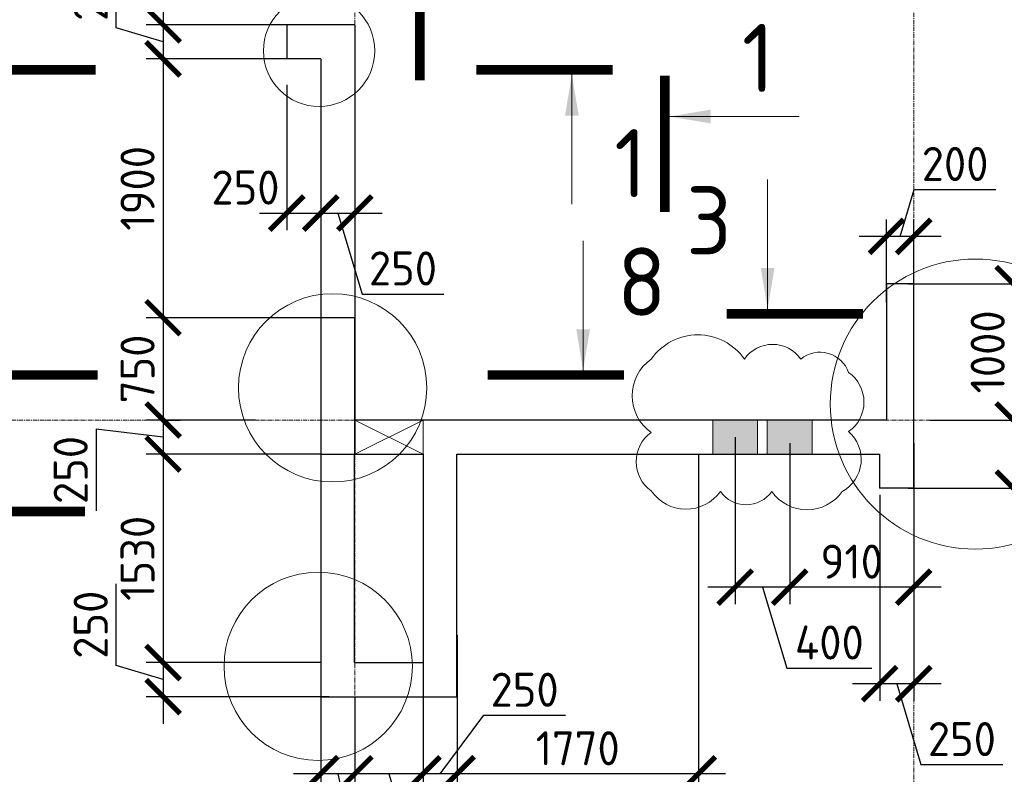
# Model space of a CAD drawing. Header units: millimetres. Extents: x 349531 to 1063351, y -131924 to 96186.
# Tile 14 of 230: x 439652 to 446875, y -43892 to -38355. Entities that reach past the tile are written whole.
import ezdxf

# ---------------------------------------------------------------- set-up
doc = ezdxf.new("R2010")
doc.units = ezdxf.units.MM
doc.linetypes.add('______5', pattern=[1100, 800, -100, 100, -100])
doc.linetypes.add('осевая', pattern=[50.8, 31.75, -6.35, 6.35, -6.35])
for name, color, linetype, lineweight in [('Конструкции 0.5', 5, 'Continuous', 50), ('Надписи', 200, 'Continuous', 18), ('Оси', 40, '______5', 18), ('размер', 1, 'Continuous', 25), ('РАЗМЕРЫ', 1, 'Continuous', 9), ('СТЕНЫ', 3, 'Continuous', 30), ('Узлы', 7, 'Continuous', 0)]:
    doc.layers.add(name, color=color, linetype=linetype, lineweight=lineweight)
doc.layers.add('ФВ-2', color=7, linetype='Continuous')
doc.styles.add('GOST-2.304_Type-B', font='GOST_Common.ttf')
doc.dimstyles.new('СПДС', dxfattribs={"dimscale": 100, "dimtxt": 2.5, "dimasz": 2.5, "dimexe": 1.25, "dimexo": 0, "dimtad": 1, "dimdec": 0, "dimtxsty": 'GOST-2.304_Type-B', "dimblk": 'ARCHTICK', "dimcen": 2.5, "dimdle": 2, "dimadec": 0, "dimazin": 2, "dimtfac": 0.75, "dimtdec": 0, "dimtmove": 1, "dimatfit": 3, "dimfxl": 1, "dimtolj": 1, "dimarcsym": 1})

# ---------------------------------------------------------------- blocks, each defined once
blk = doc.blocks.new('оси2')
at = {"layer": 'Оси', "color": 16, "linetype": 'осевая', "lineweight": 0, "transparency": 33554687}
for p, q in [((983645.5, 5465.4), (983645.8, -20755.1)), ((987745.5, 5465.4), (987745.5, -20739.3)), ((979200, -14692.9), (1032582.1, -14692.9))]:
    blk.add_line(p, q, dxfattribs=at)
blk = doc.blocks.new('_ArchTick')
at = {"color": 0, "linetype": 'ByBlock', "const_width": 0.15}
blk.add_lwpolyline([(-0.5, -0.5), (0.5, 0.5)], dxfattribs=at)
blk = doc.blocks.new('*D952')
at = {"layer": 'DEFPOINTS', "color": 0, "transparency": 16777216}
for p in [(446172.5, -40292, -200), (446328, -41292, -560), (446941, -41292)]:
    blk.add_point(p, dxfattribs=at)
at = {"layer": 'РАЗМЕРЫ', "color": 0, "lineweight": -2, "transparency": 16777216}
for p, q in [((446941, -40092), (446941, -41492)), ((446172.5, -40292), (447066, -40292)), ((446328, -41292), (447066, -41292))]:
    blk.add_line(p, q, dxfattribs=at)
at = {"layer": 'РАЗМЕРЫ', "color": 0, "lineweight": -2, "transparency": 16777216, "xscale": 250, "yscale": 250, "zscale": 250}
for p, rotation in [((446941, -40292), 90), ((446941, -41292), 270)]:
    blk.add_blockref('_ArchTick', p, dxfattribs=dict(at, rotation=rotation))
at = {"layer": 'РАЗМЕРЫ', "color": 0, "transparency": 16777216, "insert": (446753.5, -40792), "char_height": 250, "attachment_point": 5, "rotation": 90, "style": 'GOST-2.304_Type-B'}
blk.add_mtext('\\A1;1000', dxfattribs=at)
blk = doc.blocks.new('*D953')
at = {"layer": 'DEFPOINTS', "color": 0, "transparency": 16777216}
for p in [(446328, -41292, -560), (446169, -41792, -200), (446941, -41792)]:
    blk.add_point(p, dxfattribs=at)
at = {"layer": 'РАЗМЕРЫ', "color": 0, "lineweight": -2, "transparency": 16777216}
for p, q in [((447534.8, -41363.8), (447534.8, -40763.8)), ((446941, -41092), (446941, -41992)), ((446328, -41292), (447066, -41292)), ((446941, -41542), (447534.8, -41363.8)), ((446169, -41792), (447066, -41792))]:
    blk.add_line(p, q, dxfattribs=at)
at = {"layer": 'РАЗМЕРЫ', "color": 0, "lineweight": -2, "transparency": 16777216, "xscale": 250, "yscale": 250, "zscale": 250}
for p, rotation in [((446941, -41292), 90), ((446941, -41792), 270)]:
    blk.add_blockref('_ArchTick', p, dxfattribs=dict(at, rotation=rotation))
at = {"layer": 'РАЗМЕРЫ', "color": 0, "transparency": 16777216, "insert": (447347.3, -41063.8), "char_height": 250, "attachment_point": 5, "rotation": 90, "style": 'GOST-2.304_Type-B'}
blk.add_mtext('\\A1;500', dxfattribs=at)
blk = doc.blocks.new('*D954')
at = {"layer": 'DEFPOINTS', "color": 0, "transparency": 16777216}
for p in [(441381.5, -41292, -560), (440704.3, -41542), (441860.8, -41542)]:
    blk.add_point(p, dxfattribs=at)
at = {"layer": 'РАЗМЕРЫ', "color": 0, "lineweight": -2, "transparency": 16777216}
for p, q in [((440704.3, -41092), (440704.3, -41742)), ((441381.5, -41292), (440579.3, -41292)), ((440704.3, -41417), (440213.8, -41358.6)), ((440213.8, -41358.6), (440213.8, -41958.6)), ((441860.8, -41542), (440579.3, -41542))]:
    blk.add_line(p, q, dxfattribs=at)
at = {"layer": 'РАЗМЕРЫ', "color": 0, "lineweight": -2, "transparency": 16777216, "xscale": 250, "yscale": 250, "zscale": 250}
for p, rotation in [((440704.3, -41292), 90), ((440704.3, -41542), 270)]:
    blk.add_blockref('_ArchTick', p, dxfattribs=dict(at, rotation=rotation))
at = {"layer": 'РАЗМЕРЫ', "color": 0, "transparency": 16777216, "insert": (440026.3, -41658.6), "char_height": 250, "attachment_point": 5, "rotation": 90, "style": 'GOST-2.304_Type-B'}
blk.add_mtext('\\A1;250', dxfattribs=at)
blk = doc.blocks.new('*D955')
at = {"layer": 'DEFPOINTS', "color": 0, "transparency": 16777216}
for p in [(441611, -38832.1), (441861, -38987.1), (441861, -39773.6)]:
    blk.add_point(p, dxfattribs=at)
at = {"layer": 'РАЗМЕРЫ', "color": 0, "lineweight": -2, "transparency": 16777216}
for p, q in [((441611, -38832.1), (441611, -39898.6)), ((441861, -38987.1), (441861, -39898.6)), ((441411, -39773.6), (442061, -39773.6))]:
    blk.add_line(p, q, dxfattribs=at)
at = {"layer": 'РАЗМЕРЫ', "color": 0, "lineweight": -2, "transparency": 16777216, "xscale": 250, "yscale": 250, "zscale": 250, "rotation": 180}
blk.add_blockref('_ArchTick', (441611, -39773.6), dxfattribs=at)
at = {"layer": 'РАЗМЕРЫ', "color": 0, "lineweight": -2, "transparency": 16777216, "xscale": 250, "yscale": 250, "zscale": 250}
blk.add_blockref('_ArchTick', (441861, -39773.6), dxfattribs=at)
at = {"layer": 'РАЗМЕРЫ', "color": 0, "transparency": 16777216, "insert": (441308.4, -39586.1), "char_height": 250, "attachment_point": 5, "style": 'GOST-2.304_Type-B'}
blk.add_mtext('\\A1;250', dxfattribs=at)
blk = doc.blocks.new('*D1044')
at = {"layer": 'DEFPOINTS', "color": 0, "transparency": 16777216}
for p in [(441611.3, -38392), (440704.7, -38642), (441659.3, -38642)]:
    blk.add_point(p, dxfattribs=at)
at = {"layer": 'размер', "color": 0, "lineweight": -2, "transparency": 16777216}
for p, q in [((440360.9, -38413.8), (440360.9, -37813.8)), ((440704.7, -38192), (440704.7, -38842)), ((440704.7, -38517), (440360.9, -38413.8)), ((441611.3, -38392), (440579.7, -38392)), ((441659.3, -38642), (440579.7, -38642))]:
    blk.add_line(p, q, dxfattribs=at)
at = {"layer": 'размер', "color": 0, "lineweight": -2, "transparency": 16777216, "xscale": 250, "yscale": 250, "zscale": 250}
for p, rotation in [((440704.7, -38392), 90), ((440704.7, -38642), 270)]:
    blk.add_blockref('_ArchTick', p, dxfattribs=dict(at, rotation=rotation))
at = {"layer": 'размер', "color": 0, "transparency": 16777216, "insert": (440173.4, -38113.8), "char_height": 250, "attachment_point": 5, "rotation": 90, "style": 'GOST-2.304_Type-B'}
blk.add_mtext('\\A1;250', dxfattribs=at)
blk = doc.blocks.new('*D1045')
at = {"layer": 'DEFPOINTS', "color": 0, "transparency": 16777216}
for p in [(441610.8, -38642, 160), (440704.3, -40542), (441903.1, -40542, 160)]:
    blk.add_point(p, dxfattribs=at)
at = {"layer": 'размер', "color": 0, "lineweight": -2, "transparency": 16777216}
for p, q in [((440704.3, -38442), (440704.3, -40742)), ((441610.8, -38642), (440579.3, -38642)), ((441903.1, -40542), (440579.3, -40542))]:
    blk.add_line(p, q, dxfattribs=at)
at = {"layer": 'размер', "color": 0, "lineweight": -2, "transparency": 16777216, "xscale": 250, "yscale": 250, "zscale": 250}
for p, rotation in [((440704.3, -38642), 90), ((440704.3, -40542), 270)]:
    blk.add_blockref('_ArchTick', p, dxfattribs=dict(at, rotation=rotation))
at = {"layer": 'размер', "color": 0, "transparency": 16777216, "insert": (440516.8, -39592), "char_height": 250, "attachment_point": 5, "rotation": 90, "style": 'GOST-2.304_Type-B'}
blk.add_mtext('\\A1;1900', dxfattribs=at)
blk = doc.blocks.new('*D1226')
at = {"layer": 'DEFPOINTS', "color": 0, "transparency": 16777216}
for p in [(445961, -41842), (446210.9, -41977.6, -200), (445961, -43226.8)]:
    blk.add_point(p, dxfattribs=at)
at = {"layer": 'размер', "color": 0, "lineweight": -2, "transparency": 16777216}
for p, q in [((445961, -41842), (445961, -43351.8)), ((446210.9, -41977.6), (446210.9, -43351.8)), ((446410.9, -43226.8), (445761, -43226.8)), ((446085.9, -43226.8), (446264.1, -43820.6)), ((446264.1, -43820.6), (446864.1, -43820.6))]:
    blk.add_line(p, q, dxfattribs=at)
at = {"layer": 'размер', "color": 0, "lineweight": -2, "transparency": 16777216, "xscale": 250, "yscale": 250, "zscale": 250, "rotation": 180}
blk.add_blockref('_ArchTick', (445961, -43226.8), dxfattribs=at)
at = {"layer": 'размер', "color": 0, "lineweight": -2, "transparency": 16777216, "xscale": 250, "yscale": 250, "zscale": 250}
blk.add_blockref('_ArchTick', (446210.9, -43226.8), dxfattribs=at)
at = {"layer": 'размер', "color": 0, "transparency": 16777216, "insert": (446564.1, -43633.1), "char_height": 250, "attachment_point": 5, "style": 'GOST-2.304_Type-B'}
blk.add_mtext('\\A1;250', dxfattribs=at)
blk = doc.blocks.new('*D1048')
at = {"layer": 'DEFPOINTS', "color": 0, "transparency": 16777216}
for p in [(446011, -39944.5), (446011, -40429), (446211, -40429)]:
    blk.add_point(p, dxfattribs=at)
at = {"layer": 'размер', "color": 0, "lineweight": -2, "transparency": 16777216}
for p, q in [((446111, -39944.5), (446214.1, -39600.7)), ((446214.1, -39600.7), (446814.1, -39600.7)), ((446011, -40429), (446011, -39819.5)), ((446211, -40429), (446211, -39819.5)), ((446411, -39944.5), (445811, -39944.5))]:
    blk.add_line(p, q, dxfattribs=at)
at = {"layer": 'размер', "color": 0, "lineweight": -2, "transparency": 16777216, "xscale": 250, "yscale": 250, "zscale": 250, "rotation": 180}
blk.add_blockref('_ArchTick', (446011, -39944.5), dxfattribs=at)
at = {"layer": 'размер', "color": 0, "lineweight": -2, "transparency": 16777216, "xscale": 250, "yscale": 250, "zscale": 250}
blk.add_blockref('_ArchTick', (446211, -39944.5), dxfattribs=at)
at = {"layer": 'размер', "color": 0, "transparency": 16777216, "insert": (446514.1, -39413.2), "char_height": 250, "attachment_point": 5, "style": 'GOST-2.304_Type-B'}
blk.add_mtext('\\A1;200', dxfattribs=at)
blk = doc.blocks.new('стены техподполья')
at = {"layer": 'СТЕНЫ', "linetype": 'Continuous', "transparency": 33554687}
for p, q in [((456935.8, -14143.6), (456435.8, -14143.6)), ((456435.8, -14143.6), (456435.8, -14143.6)), ((456435.8, -14143.6), (456435.8, -14393.6)), ((456935.8, -14143.6), (456935.8, -17043.6)), ((456935.8, -14143.6), (456935.8, -14143.6)), ((456685.8, -14393.6), (456435.8, -14393.6)), ((456435.8, -14393.6), (456435.8, -14393.6)), ((456685.8, -14393.6), (456685.8, -17293.6)), ((456685.8, -14393.6), (456685.8, -14393.6)), ((461035.8, -16043.6), (460835.8, -16043.6)), ((460835.8, -16043.6), (460835.8, -17043.6)), ((460835.8, -16043.6), (460835.8, -16043.6)), ((461035.8, -17543.6), (461035.8, -16043.6)), ((461035.8, -16043.6), (461035.8, -16043.6)), ((460835.8, -17043.6), (456935.8, -17043.6)), ((456935.8, -17043.6), (456935.8, -17043.6)), ((460835.8, -17043.6), (460835.8, -17043.6)), ((456685.8, -17293.6), (456685.8, -17293.6)), ((456933.7, -17293.6), (457436.2, -17293.6)), ((457684, -17293.6), (460785.8, -17293.6)), ((460785.8, -17293.6), (460785.8, -17543.6)), ((460785.8, -17293.6), (460785.8, -17293.6)), ((461035.8, -17543.6), (460785.8, -17543.6)), ((460785.8, -17543.6), (460785.8, -17543.6)), ((461035.8, -17543.6), (461035.8, -17543.6))]:
    blk.add_line(p, q, dxfattribs=at)
for points in [[(456685.8, -17293.6), (456685.8, -19073.6), (456933.7, -19073.6)], [(456933.7, -18823.6), (456933.7, -17293.6)], [(456933.7, -18823.6), (457436.2, -18823.6)], [(456933.7, -19073.6), (457436.2, -19073.6)]]:
    blk.add_lwpolyline(points, dxfattribs=at)
at = {"layer": 'СТЕНЫ', "linetype": 'Continuous', "transparency": 33554687, "elevation": -160}
for points in [[(457436.2, -17293.6), (457436.2, -18823.6)], [(457436.2, -19073.6), (457684, -19073.6), (457684, -17293.6)]]:
    blk.add_lwpolyline(points, dxfattribs=at)
blk = doc.blocks.new('*D766')
at = {"layer": 'DEFPOINTS', "color": 0, "transparency": 16777216}
for p in [(441903.1, -40542, 160), (440704.3, -41292, 360), (440704.3, -41292)]:
    blk.add_point(p, dxfattribs=at)
at = {"layer": 'размер', "color": 0, "lineweight": -2, "transparency": 16777216}
for p, q in [((440704.3, -40342), (440704.3, -41492)), ((441903.1, -40542), (440579.3, -40542)), ((440704.3, -41292), (440829.3, -41292))]:
    blk.add_line(p, q, dxfattribs=at)
at = {"layer": 'размер', "color": 0, "lineweight": -2, "transparency": 16777216, "xscale": 250, "yscale": 250, "zscale": 250}
for p, rotation in [((440704.3, -40542), 90), ((440704.3, -41292), 270)]:
    blk.add_blockref('_ArchTick', p, dxfattribs=dict(at, rotation=rotation))
at = {"layer": 'размер', "color": 0, "transparency": 16777216, "insert": (440516.8, -40917), "char_height": 250, "attachment_point": 5, "rotation": 90, "style": 'GOST-2.304_Type-B'}
blk.add_mtext('\\A1;750', dxfattribs=at)
blk = doc.blocks.new('*D1208')
at = {"layer": 'DEFPOINTS', "color": 0, "transparency": 16777216}
for p in [(444630.8, -41542, 160), (442861, -42871.1), (442861, -43888.1)]:
    blk.add_point(p, dxfattribs=at)
at = {"layer": 'РАЗМЕРЫ', "color": 0, "lineweight": -2, "transparency": 16777216}
for p, q in [((444630.8, -41542), (444630.8, -44013.1)), ((442861, -42871.1), (442861, -44013.1)), ((444830.8, -43888.1), (442661, -43888.1))]:
    blk.add_line(p, q, dxfattribs=at)
at = {"layer": 'РАЗМЕРЫ', "color": 0, "lineweight": -2, "transparency": 16777216, "xscale": 250, "yscale": 250, "zscale": 250, "rotation": 180}
blk.add_blockref('_ArchTick', (442861, -43888.1), dxfattribs=at)
at = {"layer": 'РАЗМЕРЫ', "color": 0, "lineweight": -2, "transparency": 16777216, "xscale": 250, "yscale": 250, "zscale": 250}
blk.add_blockref('_ArchTick', (444630.8, -43888.1), dxfattribs=at)
at = {"layer": 'РАЗМЕРЫ', "color": 0, "transparency": 16777216, "insert": (443745.9, -43700.6), "char_height": 250, "attachment_point": 5, "style": 'GOST-2.304_Type-B'}
blk.add_mtext('\\A1;1770', dxfattribs=at)
blk = doc.blocks.new('*D1506')
at = {"layer": 'DEFPOINTS', "color": 0, "transparency": 16777216}
for p in [(441860.8, -41542, 360), (440704.3, -43072), (441860.8, -43072)]:
    blk.add_point(p, dxfattribs=at)
at = {"layer": 'РАЗМЕРЫ', "color": 0, "lineweight": -2, "transparency": 16777216}
for p, q in [((440704.3, -41342), (440704.3, -43272)), ((441860.8, -41542), (440579.3, -41542)), ((441860.8, -43072), (440579.3, -43072))]:
    blk.add_line(p, q, dxfattribs=at)
at = {"layer": 'РАЗМЕРЫ', "color": 0, "lineweight": -2, "transparency": 16777216, "xscale": 250, "yscale": 250, "zscale": 250}
for p, rotation in [((440704.3, -41542), 90), ((440704.3, -43072), 270)]:
    blk.add_blockref('_ArchTick', p, dxfattribs=dict(at, rotation=rotation))
at = {"layer": 'РАЗМЕРЫ', "color": 0, "transparency": 16777216, "insert": (440516.8, -42307), "char_height": 250, "attachment_point": 5, "rotation": 90, "style": 'GOST-2.304_Type-B'}
blk.add_mtext('\\A1;1530', dxfattribs=at)
blk = doc.blocks.new('*D1507')
at = {"layer": 'DEFPOINTS', "color": 0, "transparency": 16777216}
for p in [(442861, -42871.1), (442611.2, -43072), (442611.2, -43888.1)]:
    blk.add_point(p, dxfattribs=at)
at = {"layer": 'РАЗМЕРЫ', "color": 0, "lineweight": -2, "transparency": 16777216}
for p, q in [((442861, -42871.1), (442861, -44013.1)), ((442611.2, -43072), (442611.2, -44013.1)), ((442736.1, -43888.1), (443056.3, -43458.6)), ((443056.3, -43458.6), (443656.3, -43458.6)), ((443061, -43888.1), (442411.2, -43888.1))]:
    blk.add_line(p, q, dxfattribs=at)
at = {"layer": 'РАЗМЕРЫ', "color": 0, "lineweight": -2, "transparency": 16777216, "xscale": 250, "yscale": 250, "zscale": 250, "rotation": 180}
blk.add_blockref('_ArchTick', (442611.2, -43888.1), dxfattribs=at)
at = {"layer": 'РАЗМЕРЫ', "color": 0, "lineweight": -2, "transparency": 16777216, "xscale": 250, "yscale": 250, "zscale": 250}
blk.add_blockref('_ArchTick', (442861, -43888.1), dxfattribs=at)
at = {"layer": 'РАЗМЕРЫ', "color": 0, "transparency": 16777216, "insert": (443356.3, -43271.1), "char_height": 250, "attachment_point": 5, "style": 'GOST-2.304_Type-B'}
blk.add_mtext('\\A1;250', dxfattribs=at)
blk = doc.blocks.new('*D1508')
at = {"layer": 'DEFPOINTS', "color": 0, "transparency": 16777216}
for p in [(442111.2, -43324.4, -200), (442611.2, -43322), (442111.2, -43888.1)]:
    blk.add_point(p, dxfattribs=at)
at = {"layer": 'РАЗМЕРЫ', "color": 0, "lineweight": -2, "transparency": 16777216}
for p, q in [((442111.2, -43324.4), (442111.2, -44013.1)), ((442611.2, -43322), (442611.2, -44013.1)), ((442811.2, -43888.1), (441911.2, -43888.1)), ((442361.2, -43888.1), (442539.3, -44481.9)), ((442539.3, -44481.9), (443139.3, -44481.9))]:
    blk.add_line(p, q, dxfattribs=at)
at = {"layer": 'РАЗМЕРЫ', "color": 0, "lineweight": -2, "transparency": 16777216, "xscale": 250, "yscale": 250, "zscale": 250, "rotation": 180}
blk.add_blockref('_ArchTick', (442111.2, -43888.1), dxfattribs=at)
at = {"layer": 'РАЗМЕРЫ', "color": 0, "lineweight": -2, "transparency": 16777216, "xscale": 250, "yscale": 250, "zscale": 250}
blk.add_blockref('_ArchTick', (442611.2, -43888.1), dxfattribs=at)
at = {"layer": 'РАЗМЕРЫ', "color": 0, "transparency": 16777216, "insert": (442839.3, -44294.4), "char_height": 250, "attachment_point": 5, "style": 'GOST-2.304_Type-B'}
blk.add_mtext('\\A1;500', dxfattribs=at)
blk = doc.blocks.new('*D1509')
at = {"layer": 'DEFPOINTS', "color": 0, "transparency": 16777216}
for p in [(441860.8, -43135.1, 160), (442111.2, -43324.4, -200), (441860.8, -43888.1)]:
    blk.add_point(p, dxfattribs=at)
at = {"layer": 'РАЗМЕРЫ', "color": 0, "lineweight": -2, "transparency": 16777216}
for p, q in [((441860.8, -43135.1), (441860.8, -44013.1)), ((442111.2, -43324.4), (442111.2, -44013.1)), ((442311.2, -43888.1), (441660.8, -43888.1)), ((441986, -43888.1), (442238.6, -45013.2)), ((442238.6, -45013.2), (442838.6, -45013.2))]:
    blk.add_line(p, q, dxfattribs=at)
at = {"layer": 'РАЗМЕРЫ', "color": 0, "lineweight": -2, "transparency": 16777216, "xscale": 250, "yscale": 250, "zscale": 250, "rotation": 180}
blk.add_blockref('_ArchTick', (441860.8, -43888.1), dxfattribs=at)
at = {"layer": 'РАЗМЕРЫ', "color": 0, "lineweight": -2, "transparency": 16777216, "xscale": 250, "yscale": 250, "zscale": 250}
blk.add_blockref('_ArchTick', (442111.2, -43888.1), dxfattribs=at)
at = {"layer": 'РАЗМЕРЫ', "color": 0, "transparency": 16777216, "insert": (442538.6, -44825.7), "char_height": 250, "attachment_point": 5, "style": 'GOST-2.304_Type-B'}
blk.add_mtext('\\A1;250', dxfattribs=at)
blk = doc.blocks.new('*D1510')
at = {"layer": 'DEFPOINTS', "color": 0, "transparency": 16777216}
for p in [(441860.8, -43072), (440704.3, -43322), (441922.8, -43322, 160)]:
    blk.add_point(p, dxfattribs=at)
at = {"layer": 'РАЗМЕРЫ', "color": 0, "lineweight": -2, "transparency": 16777216}
for p, q in [((440360.6, -43093.9), (440360.6, -42493.9)), ((440704.3, -42872), (440704.3, -43522)), ((440704.3, -43197), (440360.6, -43093.9)), ((441860.8, -43072), (440579.3, -43072)), ((441922.8, -43322), (440579.3, -43322))]:
    blk.add_line(p, q, dxfattribs=at)
at = {"layer": 'РАЗМЕРЫ', "color": 0, "lineweight": -2, "transparency": 16777216, "xscale": 250, "yscale": 250, "zscale": 250}
for p, rotation in [((440704.3, -43072), 90), ((440704.3, -43322), 270)]:
    blk.add_blockref('_ArchTick', p, dxfattribs=dict(at, rotation=rotation))
at = {"layer": 'РАЗМЕРЫ', "color": 0, "transparency": 16777216, "insert": (440173.1, -42793.9), "char_height": 250, "attachment_point": 5, "rotation": 90, "style": 'GOST-2.304_Type-B'}
blk.add_mtext('\\A1;250', dxfattribs=at)
blk = doc.blocks.new('*D1521')
at = {"layer": 'DEFPOINTS', "color": 0, "transparency": 16777216}
for p in [(441860.8, -39471.2, 160), (442110.8, -39471.2, 160), (442110.8, -39773.6)]:
    blk.add_point(p, dxfattribs=at)
at = {"layer": 'РАЗМЕРЫ', "color": 0, "lineweight": -2, "transparency": 16777216}
for p, q in [((441860.8, -39471.2), (441860.8, -39898.6)), ((442110.8, -39471.2), (442110.8, -39898.6)), ((441660.8, -39773.6), (442310.8, -39773.6)), ((441985.8, -39773.6), (442163.9, -40367.4)), ((442163.9, -40367.4), (442763.9, -40367.4))]:
    blk.add_line(p, q, dxfattribs=at)
at = {"layer": 'РАЗМЕРЫ', "color": 0, "lineweight": -2, "transparency": 16777216, "xscale": 250, "yscale": 250, "zscale": 250, "rotation": 180}
blk.add_blockref('_ArchTick', (441860.8, -39773.6), dxfattribs=at)
at = {"layer": 'РАЗМЕРЫ', "color": 0, "lineweight": -2, "transparency": 16777216, "xscale": 250, "yscale": 250, "zscale": 250}
blk.add_blockref('_ArchTick', (442110.8, -39773.6), dxfattribs=at)
at = {"layer": 'РАЗМЕРЫ', "color": 0, "transparency": 16777216, "insert": (442463.9, -40179.9), "char_height": 250, "attachment_point": 5, "style": 'GOST-2.304_Type-B'}
blk.add_mtext('\\A1;250', dxfattribs=at)
blk = doc.blocks.new('*D1774')
at = {"layer": 'DEFPOINTS', "color": 0, "transparency": 16777216}
for p in [(445300.9, -41461.9, -200), (446210.9, -41461.9, -200), (445300.9, -42518.4)]:
    blk.add_point(p, dxfattribs=at)
at = {"layer": 'РАЗМЕРЫ', "color": 0, "lineweight": -2, "transparency": 16777216}
for p, q in [((445300.9, -41461.9), (445300.9, -42643.4)), ((446210.9, -41461.9), (446210.9, -42643.4)), ((446410.9, -42518.4), (445100.9, -42518.4))]:
    blk.add_line(p, q, dxfattribs=at)
at = {"layer": 'РАЗМЕРЫ', "color": 0, "lineweight": -2, "transparency": 16777216, "xscale": 250, "yscale": 250, "zscale": 250, "rotation": 180}
blk.add_blockref('_ArchTick', (445300.9, -42518.4), dxfattribs=at)
at = {"layer": 'РАЗМЕРЫ', "color": 0, "lineweight": -2, "transparency": 16777216, "xscale": 250, "yscale": 250, "zscale": 250}
blk.add_blockref('_ArchTick', (446210.9, -42518.4), dxfattribs=at)
at = {"layer": 'РАЗМЕРЫ', "color": 0, "transparency": 16777216, "insert": (445755.9, -42330.9), "char_height": 250, "attachment_point": 5, "style": 'GOST-2.304_Type-B'}
blk.add_mtext('\\A1;910', dxfattribs=at)
blk = doc.blocks.new('*D1775')
at = {"layer": 'DEFPOINTS', "color": 0, "transparency": 16777216}
for p in [(444900.9, -41417, -200), (445300.9, -41461.9, -200), (444900.9, -42518.4)]:
    blk.add_point(p, dxfattribs=at)
at = {"layer": 'РАЗМЕРЫ', "color": 0, "lineweight": -2, "transparency": 16777216}
for p, q in [((444900.9, -41417), (444900.9, -42643.4)), ((445300.9, -41461.9), (445300.9, -42643.4)), ((445500.9, -42518.4), (444700.9, -42518.4)), ((445100.9, -42518.4), (445279, -43112.1)), ((445279, -43112.1), (445904, -43112.1))]:
    blk.add_line(p, q, dxfattribs=at)
at = {"layer": 'РАЗМЕРЫ', "color": 0, "lineweight": -2, "transparency": 16777216, "xscale": 250, "yscale": 250, "zscale": 250, "rotation": 180}
blk.add_blockref('_ArchTick', (444900.9, -42518.4), dxfattribs=at)
at = {"layer": 'РАЗМЕРЫ', "color": 0, "lineweight": -2, "transparency": 16777216, "xscale": 250, "yscale": 250, "zscale": 250}
blk.add_blockref('_ArchTick', (445300.9, -42518.4), dxfattribs=at)
at = {"layer": 'РАЗМЕРЫ', "color": 0, "transparency": 16777216, "insert": (445591.5, -42924.6), "char_height": 250, "attachment_point": 5, "style": 'GOST-2.304_Type-B'}
blk.add_mtext('\\A1;400', dxfattribs=at)

msp = doc.modelspace()

# ---------------------------------------------------------------- hatches: boundary and pattern name
at = {"layer": 'ФВ-2'}
h = msp.add_hatch(dxfattribs=at)
h.set_pattern_fill('ANGLE', color=1)
h.set_pattern_definition([(0, (-2038.312, 1805.48), (0, 6.985), [5.08, -1.905]), (90, (-2038.312, 1805.48), (-6.985, 4e-16), [5.08, -1.905])])
h.paths.add_polyline_path([(445065.9, -41542), (445065.9, -41292), (444735.9, -41292), (444735.9, -41542)])
h.paths.add_polyline_path([(445135.9, -41542), (445465.9, -41542), (445465.9, -41292), (445135.9, -41292)])

# ---------------------------------------------------------------- linework, layer by layer
at = {"layer": 'Надписи', "color": 0}
for centre, radius in [((441848.6, -38582.9, 720), 408.5), ((446662.7, -41175, 160), 1064.1), ((441947.8, -41055.9, 720), 690.7), ((441842.2, -43099.3, 720), 690.7)]:
    msp.add_circle(centre, radius, dxfattribs=at)
at = {"layer": 'размер', "elevation": 160}
for points in [[(442111.2, -41292), (442111.2, -41042), (442111.2, -40542), (441860.8, -40542)], [(442110.8, -41292), (442110.8, -41542)]]:
    msp.add_lwpolyline(points, dxfattribs=at)
msp.add_lwpolyline([(442111.2, -40542), (441860.8, -40542), (441860.8, -41542), (442111.2, -41542)], close=True, dxfattribs=at)
at = {"layer": 'РАЗМЕРЫ', "color": 240, "true_color": 0xed1f24}
msp.add_lwpolyline([(444285.6, -40844.7, 0.520567), (444285.6, -41384, 0.520567), (444285.6, -41812.2, 0.520567), (444792.9, -41816.2, 0.520567), (445168.9, -41816.2, 0.520567), (445686.8, -41816.2, 0.520567), (445732.9, -41377.3, 0.520567), (445732.9, -40943.1, 0.520567), (445382.6, -40844.7, 0.520567), (444968.5, -40844.7, 0.520567)], format="xyb", close=True, dxfattribs=at)
at = {"layer": 'РАЗМЕРЫ', "color": 1, "elevation": -200}
for points in [[(442111.2, -41542), (442111.2, -41542), (442111.2, -41292), (442611.2, -41292), (442611.2, -41542), (442111.2, -41542)], [(442111.2, -41292), (442611.2, -41542)], [(442611.2, -41292), (442111.2, -41542)]]:
    msp.add_lwpolyline(points, dxfattribs=at)
for points in [[(444735.9, -41292), (445065.9, -41292), (445065.9, -41542), (444735.9, -41542)], [(445135.9, -41292), (445465.9, -41292), (445465.9, -41542), (445135.9, -41542)]]:
    msp.add_lwpolyline(points, close=True, dxfattribs=at)
at = {"layer": 'Узлы', "color": 1, "linetype": 'Continuous', "lineweight": 0}
for p, q in [((443702.9, -38757.3, -400), (443702.9, -39707.3, -400)), ((444420.1, -39065.2), (445370.1, -39065.2)), ((445139.2, -40477.2), (445139.2, -39527.2)), ((443785.5, -40926.9), (443785.5, -39976.9))]:
    msp.add_line(p, q, dxfattribs=at)
at = {"layer": 'Узлы', "color": 1, "linetype": 'Continuous', "lineweight": 0, "const_width": 70}
for points, elevation in [([(442587.9, -37798.7), (442587.9, -38798.7)], 160), ([(439210.5, -38722.3), (440210.5, -38722.3)], -400), ([(444002.9, -38722.3), (443002.9, -38722.3)], -400), ([(439131.3, -41963.7), (440131.3, -41963.7)], 560)]:
    msp.add_lwpolyline(points, dxfattribs=dict(at, elevation=elevation))
for points in [[(444385.1, -38765.2), (444385.1, -39765.2)], [(444839.2, -40512.2), (445839.2, -40512.2)], [(439224.6, -40961.9), (440224.6, -40961.9)], [(444085.5, -40961.9), (443085.5, -40961.9)]]:
    msp.add_lwpolyline(points, dxfattribs=at)
at = {"layer": 'Узлы', "color": 1, "linetype": 'Continuous', "lineweight": 0}
for points in [[(443702.9, -38757.3, -400), (443652.6, -39057.7, -400), (443753.2, -39057.7, -400)], [(444420.1, -39065.2), (444720.6, -39115.5), (444720.6, -39014.9)], [(445139.2, -40477.2), (445189.5, -40176.7), (445088.9, -40176.7)], [(443785.5, -40926.9), (443835.8, -40626.5), (443735.2, -40626.5)]]:
    msp.add_solid(points, dxfattribs=at)

# ---------------------------------------------------------------- block references
at = {"layer": 'Конструкции 0.5'}
msp.add_blockref('стены техподполья', (-14825, -24248.4, 160), dxfattribs=at)
at = {"layer": 'РАЗМЕРЫ'}
msp.add_blockref('оси2', (-541534.6, -26599.1, -200), dxfattribs=at)

# ---------------------------------------------------------------- texts
at = {"layer": 'Узлы', "color": 1, "linetype": 'Continuous', "lineweight": 0, "char_height": 500, "attachment_point": 5, "style": 'GOST-2.304_Type-B'}
for s, insert in [('1', (445070.1, -38635.2)), ('1', (444132.9, -39407.3, -400)), ('3', (444709.2, -39827.2)), ('8', (444215.5, -40276.9))]:
    msp.add_mtext_dynamic_manual_height_columns(s, width=723.88, gutter_width=25, heights=[0], dxfattribs=dict(at, insert=insert))

# ---------------------------------------------------------------- dimensions: what is measured, and where the dimension line sits
at = {"layer": 'размер'}
for base, p1, p2, picture, middle in [((440704.7, -38642, 160), (441611.3, -38392, 160), (441659.3, -38642, 160), '*D1044', (440173.4, -38351.3, 160)), ((440704.3, -40542), (441610.8, -38642, 160), (441903.1, -40542, 160), '*D1045', (440516.8, -39592)), ((440704.3, -41292), (441903.1, -40542, 160), (440704.3, -41292, 360), '*D766', (440516.8, -40917))]:
    dim = msp.add_linear_dim(base=base, p1=p1, p2=p2, angle=90, dimstyle='СПДС', dxfattribs=at)
    dim.commit()
    dim.dimension.update_dxf_attribs({"geometry": picture, "text_midpoint": middle})
for base, p1, p2, picture, middle in [((446011, -39944.5), (446211, -40429), (446011, -40429), '*D1048', (446276.6, -39413.2)), ((445961, -43226.8), (446210.9, -41977.6, -200), (445961, -41842), '*D1226', (446326.6, -43633.1))]:
    dim = msp.add_linear_dim(base=base, p1=p1, p2=p2, dimstyle='СПДС', dxfattribs=at)
    dim.commit()
    dim.dimension.update_dxf_attribs({"geometry": picture, "text_midpoint": middle})
at = {"layer": 'РАЗМЕРЫ'}
dim = msp.add_linear_dim(base=(441861, -39773.6, 360), p1=(441611, -38832.1, 360), p2=(441861, -38987.1, 360), dimstyle='СПДС', dxfattribs=at)
dim.commit()
dim.dimension.update_dxf_attribs({"geometry": '*D955', "text_midpoint": (441308.4, -39773.6, 360), "dimtype": 160})
dim = msp.add_linear_dim(base=(442110.8, -39773.6), p1=(441860.8, -39471.2, 160), p2=(442110.8, -39471.2, 160), dimstyle='СПДС', dxfattribs=at)
dim.commit()
dim.dimension.update_dxf_attribs({"geometry": '*D1521', "text_midpoint": (442226.4, -40179.9)})
for base, p1, p2, picture, middle in [((446941, -41292, 360), (446172.5, -40292, 160), (446328, -41292, -200), '*D952', (446753.5, -40792, 360)), ((446941, -41792, 360), (446328, -41292, -200), (446169, -41792, 160), '*D953', (447347.3, -41301.3, 360)), ((440704.3, -43072), (441860.8, -41542, 360), (441860.8, -43072), '*D1506', (440516.8, -42307)), ((440704.3, -43322), (441860.8, -43072), (441922.8, -43322, 160), '*D1510', (440173.1, -43031.4))]:
    dim = msp.add_linear_dim(base=base, p1=p1, p2=p2, angle=90, dimstyle='СПДС', override={"dimtofl": 0}, dxfattribs=at)
    dim.commit()
    dim.dimension.update_dxf_attribs({"geometry": picture, "text_midpoint": middle})
dim = msp.add_linear_dim(base=(440704.3, -41542, 360), p1=(441381.5, -41292, -200), p2=(441860.8, -41542, 360), angle=90, dimstyle='СПДС', override={"dimtofl": 0}, dxfattribs=at)
dim.commit()
dim.dimension.update_dxf_attribs({"geometry": '*D954', "text_midpoint": (440213.8, -41421.1, 360), "dimtype": 160})
at = {"layer": 'РАЗМЕРЫ', "color": 1}
for base, p1, p2, picture, middle in [((444900.9, -42518.4), (445300.9, -41461.9, -200), (444900.9, -41417, -200), '*D1775', (445341.5, -42924.6)), ((445300.9, -42518.4), (446210.9, -41461.9, -200), (445300.9, -41461.9, -200), '*D1774', (445755.9, -42330.9)), ((442861, -43888.1), (444630.8, -41542, 160), (442861, -42871.1), '*D1208', (443745.9, -43700.6)), ((442111.2, -43888.1), (442611.2, -43322), (442111.2, -43324.4, -200), '*D1508', (442601.8, -44294.4))]:
    dim = msp.add_linear_dim(base=base, p1=p1, p2=p2, dimstyle='СПДС', dxfattribs=at)
    dim.commit()
    dim.dimension.update_dxf_attribs({"geometry": picture, "text_midpoint": middle})
for base, p1, p2, picture, middle in [((442611.2, -43888.1), (442861, -42871.1), (442611.2, -43072), '*D1507', (443118.8, -43458.6)), ((441860.8, -43888.1), (442111.2, -43324.4, -200), (441860.8, -43135.1, 160), '*D1509', (442301.1, -45013.2))]:
    dim = msp.add_linear_dim(base=base, p1=p1, p2=p2, dimstyle='СПДС', dxfattribs=at)
    dim.commit()
    dim.dimension.update_dxf_attribs({"geometry": picture, "text_midpoint": middle, "dimtype": 160})

doc.saveas('drawing.dxf')
